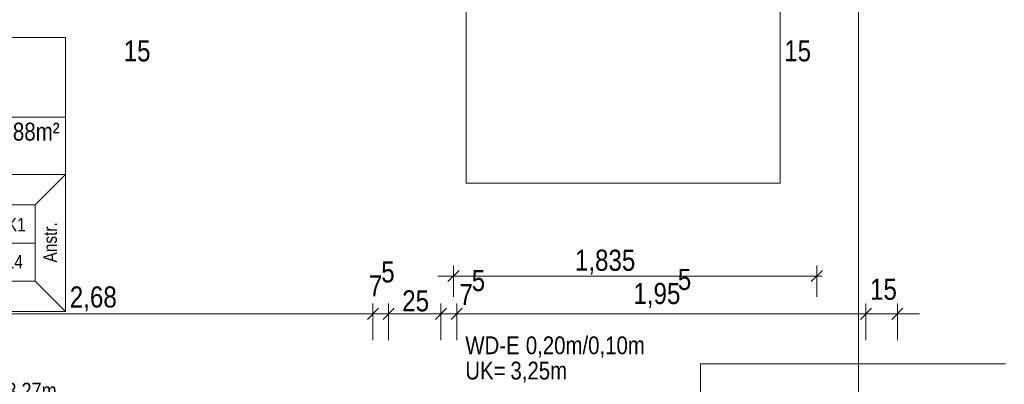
# Model space of a CAD drawing. Extents: x -620 to 3480, y 62 to 1102.
# Tile 67 of 256: x -402 to -308, y 773 to 808. Entities that reach past the tile are written whole.
import ezdxf
from ezdxf.lldxf.tags import DXFTag

# ---------------------------------------------------------------- set-up
doc = ezdxf.new("R2010")
doc.units = 0
doc.layers.get('0').update_dxf_attribs({"lineweight": 13})
for name, color, linetype, lineweight, true_color in [('00_Beschriftung UZ', 3, 'Continuous', 13, 0x00ff00), ('30 -34 Innenwände- 11 Durchbruch', 4, 'Continuous', 9, 0x00ffff), ('70 -72 Beschriftung- 8 barrierefrei', 7, 'grob-A06G9SLJ8I', 9, 0x888888), ('70 -75 Raumstempel- 1 Raumstempel', 1, 'Continuous', 50, 0xff0000), ('70 -75 Raumstempel-2 Verweislinie', 1, 'Continuous', 9, 0xff0000), ('70 -76 Bemaßung- 2 Allgemein', 9, 'Continuous', 5, 0x808080)]:
    doc.layers.add(name, color=color, linetype=linetype, lineweight=lineweight, true_color=true_color)
doc.layers.add('70 -71 Achsen- 1 Gebäudeachsen', color=7, linetype='STRICHPUNKT2-A06G9SLK8I', lineweight=18)
doc.styles.get("Standard").update_dxf_attribs({"font": 'ARIALN.TTF'})
tags = doc.linetypes.add('grob-A06G9SLJ8I', pattern=[14, 3, -8, 3]).pattern_tags.tags
tags[8:9] = [DXFTag(74, 4), DXFTag(75, 0), DXFTag(340, '0'), DXFTag(46, 0.0), DXFTag(50, 0.0), DXFTag(44, 0.0), DXFTag(45, 0.0)]
tags[6:7] = [DXFTag(74, 4), DXFTag(75, 0), DXFTag(340, '0'), DXFTag(46, 0.0), DXFTag(50, 0.0), DXFTag(44, 0.0), DXFTag(45, 0.0)]
tags[4:5] = [DXFTag(74, 4), DXFTag(75, 0), DXFTag(340, '0'), DXFTag(46, 0.0), DXFTag(50, 0.0), DXFTag(44, 0.0), DXFTag(45, 0.0)]
tags = doc.linetypes.add('STRICHPUNKT2-A06G9SLK8I', pattern=[12.7, 6.35, -3.175, 0, -3.175]).pattern_tags.tags
tags[10:11] = [DXFTag(74, 4), DXFTag(75, 0), DXFTag(340, '0'), DXFTag(46, 0.0), DXFTag(50, 0.0), DXFTag(44, 0.0), DXFTag(45, 0.0)]
tags[8:9] = [DXFTag(74, 4), DXFTag(75, 0), DXFTag(340, '0'), DXFTag(46, 0.0), DXFTag(50, 0.0), DXFTag(44, 0.0), DXFTag(45, 0.0)]
tags[6:7] = [DXFTag(74, 4), DXFTag(75, 0), DXFTag(340, '0'), DXFTag(46, 0.0), DXFTag(50, 0.0), DXFTag(44, 0.0), DXFTag(45, 0.0)]
tags[4:5] = [DXFTag(74, 4), DXFTag(75, 0), DXFTag(340, '0'), DXFTag(46, 0.0), DXFTag(50, 0.0), DXFTag(44, 0.0), DXFTag(45, 0.0)]

# ---------------------------------------------------------------- blocks, each defined once
blk = doc.blocks.new('Referenz-A06G9SLM8I')
at = {"layer": '70 -71 Achsen- 1 Gebäudeachsen', "color": 0, "linetype": 'STRICHPUNKT2-A06G9SLK8I', "lineweight": -2, "ltscale": 0.13}
blk.add_line((-322.033, 1075.824), (-322.033, 76.384), dxfattribs=at)
at = {"layer": '70 -72 Beschriftung- 8 barrierefrei', "color": 0, "linetype": 'grob-A06G9SLJ8I', "lineweight": -2, "ltscale": 0.13}
for p, q in [((-359.504, 791.904), (-359.504, 821.904)), ((-329.504, 821.904), (-329.504, 791.904)), ((-329.504, 791.904), (-359.504, 791.904))]:
    blk.add_line(p, q, dxfattribs=at)
at = {"layer": '70 -75 Raumstempel- 1 Raumstempel', "color": 0, "lineweight": -2}
for p, q in [((-397.786, 805.801), (-434.11, 805.801)), ((-397.786, 779.662), (-397.786, 805.801)), ((-397.786, 798.206), (-434.11, 798.206)), ((-397.786, 792.732), (-412.381, 792.732)), ((-400.669, 789.834), (-397.786, 792.732)), ((-409.498, 789.834), (-400.669, 789.834)), ((-400.669, 782.559), (-400.669, 789.834)), ((-400.669, 786.197), (-409.498, 786.197)), ((-409.498, 782.559), (-400.669, 782.559)), ((-400.669, 782.559), (-397.786, 779.662)), ((-397.786, 779.662), (-434.11, 779.662))]:
    blk.add_line(p, q, dxfattribs=at)
at = {"layer": '70 -75 Raumstempel-2 Verweislinie', "color": 0, "linetype": 'Continuous', "lineweight": -2, "ltscale": 0.13}
for p, q in [((-337.117, 751.587), (-337.117, 774.679)), ((-337.117, 774.679), (-307.976, 774.679))]:
    blk.add_line(p, q, dxfattribs=at)
at = {"layer": '70 -76 Bemaßung- 2 Allgemein', "color": 0, "linetype": 'Continuous', "lineweight": -2, "ltscale": 0.13}
for p, q in [((-361.235, 782.515), (-360.174, 783.576)), ((-360.704, 781.045), (-360.704, 784.045)), ((-325.474, 783.576), (-326.535, 782.515)), ((-326.004, 781.045), (-326.004, 784.045)), ((-327.064, 783.045), (-362.194, 783.045)), ((-361.204, 783.045), (-359.644, 783.045)), ((-325.504, 783.045), (-327.064, 783.045)), ((-367.874, 779.968), (-368.935, 778.907)), ((-367.874, 779.968), (-368.935, 778.907)), ((-368.404, 776.938), (-368.404, 780.438)), ((-368.404, 776.938), (-368.404, 780.438)), ((-367.435, 778.907), (-366.374, 779.968)), ((-367.435, 778.907), (-366.374, 779.968)), ((-366.904, 776.938), (-366.904, 780.438)), ((-366.904, 776.938), (-366.904, 780.438)), ((-361.374, 779.968), (-362.435, 778.907)), ((-361.374, 779.968), (-362.435, 778.907)), ((-361.904, 776.938), (-361.904, 780.438)), ((-361.904, 776.938), (-361.904, 780.438)), ((-360.935, 778.907), (-359.874, 779.968)), ((-360.935, 778.907), (-359.874, 779.968)), ((-360.404, 776.938), (-360.404, 780.438)), ((-360.404, 776.938), (-360.404, 780.438)), ((-320.774, 779.968), (-321.835, 778.907)), ((-320.774, 779.968), (-321.835, 778.907)), ((-321.304, 776.938), (-321.304, 780.438)), ((-321.304, 776.938), (-321.304, 780.438)), ((-318.835, 778.907), (-317.774, 779.968)), ((-318.304, 776.938), (-318.304, 780.438)), ((-369.464, 779.438), (-420.944, 779.438)), ((-369.464, 779.438), (-370.525, 779.438)), ((-367.404, 779.438), (-369.464, 779.438)), ((-367.404, 779.438), (-369.464, 779.438)), ((-366.904, 779.438), (-368.404, 779.438)), ((-367.904, 779.438), (-365.844, 779.438)), ((-367.904, 779.438), (-365.844, 779.438)), ((-365.844, 779.438), (-364.783, 779.438)), ((-362.964, 779.438), (-365.844, 779.438)), ((-362.964, 779.438), (-364.025, 779.438)), ((-360.904, 779.438), (-362.964, 779.438)), ((-360.904, 779.438), (-362.964, 779.438)), ((-360.404, 779.438), (-361.904, 779.438)), ((-361.404, 779.438), (-359.344, 779.438)), ((-361.404, 779.438), (-359.344, 779.438)), ((-359.344, 779.438), (-358.283, 779.438)), ((-322.364, 779.438), (-359.344, 779.438)), ((-322.364, 779.438), (-323.425, 779.438)), ((-320.304, 779.438), (-322.364, 779.438)), ((-320.304, 779.438), (-322.364, 779.438)), ((-318.304, 779.438), (-321.304, 779.438)), ((-319.304, 779.438), (-317.244, 779.438)), ((-317.244, 779.438), (-316.183, 779.438))]:
    blk.add_line(p, q, dxfattribs=at)
at = {"layer": '00_Beschriftung UZ', "color": 0, "linetype": 'ByBlock', "lineweight": -2, "ltscale": 0.13, "insert": (-416.546, 772.862), "char_height": 1.51033, "attachment_point": 1}
blk.add_mtext('{\\fArial Narrow;UK RD +12,32m/3,27m}', dxfattribs=at)
at = {"layer": '30 -34 Innenwände- 11 Durchbruch', "color": 0, "linetype": 'Continuous', "lineweight": -2, "ltscale": 0.13, "char_height": 1.7, "attachment_point": 1}
for s, insert in [('{\\fArial Narrow;WD-E}', (-359.579, 777.283)), ('{\\fArial Narrow;0,20m/0,10m}', (-353.799, 777.283)), ('{\\fArial Narrow;UK=}', (-359.579, 774.871)), ('{\\fArial Narrow;3,25m}', (-355.269, 774.871))]:
    blk.add_mtext(s, dxfattribs=dict(at, insert=insert))
at = {"layer": '70 -75 Raumstempel- 1 Raumstempel', "color": 0, "linetype": 'Continuous', "lineweight": -2, "ltscale": 0.13, "attachment_point": 1}
for s, insert, char_height, rotation in [('{\\fArial Narrow;3,88m²}', (-404.437, 797.681), 1.71171, 0), ('{\\fArial Narrow;DE00GK1}', (-408.199, 788.59), 1.28378, 0), ('{\\fArial Narrow;Anstr.}', (-399.882, 784.338), 1.28378, 90), ('{\\fArial Narrow;BO02FL4}', (-408.139, 785.053), 1.28378, 0)]:
    blk.add_mtext(s, dxfattribs=dict(at, insert=insert, char_height=char_height, rotation=rotation))
at = {"layer": '70 -76 Bemaßung- 2 Allgemein', "color": 0, "linetype": 'Continuous', "lineweight": -2, "ltscale": 0.13, "char_height": 2.01377, "attachment_point": 1}
for s, insert in [('{\\fArial Narrow;15}', (-392.216, 805.543)), ('{\\fArial Narrow;15}', (-329.116, 805.543)), ('{\\fArial Narrow;5}', (-367.612, 784.449)), ('{\\fArial Narrow;5}', (-358.967, 783.622)), ('{\\fArial Narrow;5}', (-339.279, 783.73)), ('{\\fArial Narrow;7}', (-368.79, 783.106)), ('{\\fArial Narrow;15}', (-320.916, 782.789)), ('{\\fArial Narrow;2,68}', (-397.365, 782.053)), ('{\\fArial Narrow;25}', (-365.607, 781.689)), ('{\\fArial Narrow;7}', (-360.146, 782.28)), ('{\\fArial Narrow;1,95}', (-343.523, 782.388))]:
    blk.add_mtext(s, dxfattribs=dict(at, insert=insert))
at = {"layer": '70 -76 Bemaßung- 2 Allgemein', "color": 0, "linetype": 'ByBlock', "lineweight": -2, "ltscale": 0.13, "insert": (-349.111, 785.561), "char_height": 2.01377, "attachment_point": 1}
blk.add_mtext('{\\fArial Narrow;1,835}', dxfattribs=at)

msp = doc.modelspace()

# ---------------------------------------------------------------- block references
at = {"color": 8, "lineweight": 13, "ltscale": 0.13, "true_color": 0x808080}
msp.add_blockref('Referenz-A06G9SLM8I', (0, 0), dxfattribs=at)

doc.saveas('drawing.dxf')
